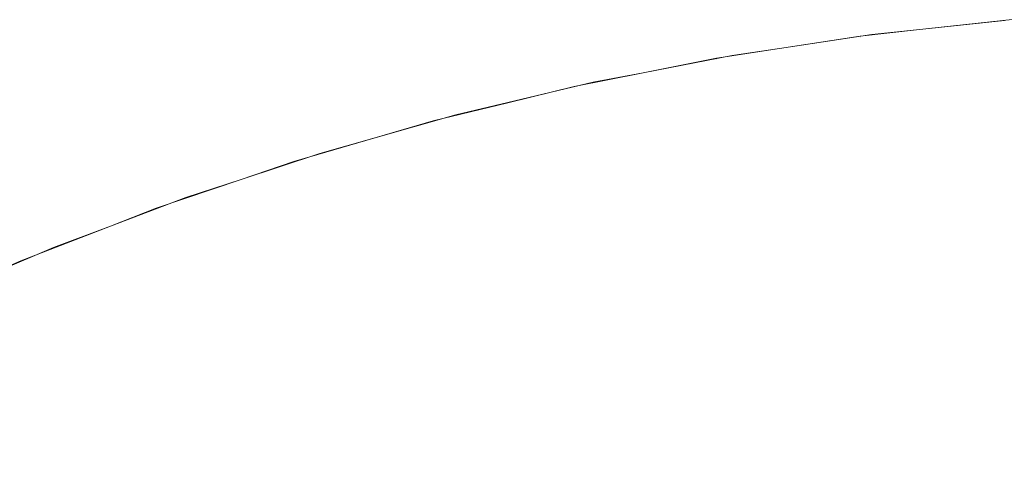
# Model space of a CAD drawing. Header units: centimetres. Extents: x -26 to 27.3, y -25.9 to -24.1.
# Tile 36 of 224: x -25.9558 to -25.9262, y -24.074 to -24.0602. Entities that reach past the tile are written whole.
import ezdxf

# ---------------------------------------------------------------- set-up
doc = ezdxf.new("R2010")
doc.units = ezdxf.units.CM
doc.header["$LTSCALE"] = 2.54
doc.layers.add('Lucido design-1', color=7, linetype='Continuous')

# ---------------------------------------------------------------- blocks, each defined once
blk = doc.blocks.new('Gruppo-7-1')
at = {"color": 7, "linetype": 'Continuous', "lineweight": 9}
for points, invisible_edges in [([(-25.930529, -24.06079, 1182.325802), (-25.926194, -24.060316, 1182.325802), (-25.926198, -24.060269, 1182.322727), (-25.928837, -24.060558, 1182.322727)], 11), ([(-25.930501, -24.061002, 1182.329948), (-25.926175, -24.060529, 1182.329948), (-25.926194, -24.060316, 1182.325802), (-25.930529, -24.06079, 1182.325802)], 15), ([(-25.928837, -24.060554, 1181.722727), (-25.925963, -24.060248, 1181.722727), (-25.925955, -24.060343, 1181.718367), (-25.930172, -24.060792, 1181.718367)], 14), ([(-25.930172, -24.060792, 1181.718367), (-25.925955, -24.060343, 1181.718367), (-25.925932, -24.060608, 1181.714235), (-25.930138, -24.061056, 1181.714235)], 15), ([(-25.925963, -24.060248, 1181.722727), (-25.928837, -24.060554, 1181.722727), (-25.928837, -24.060558, 1182.322727), (-25.926198, -24.060269, 1182.322727)], 10), ([(-25.934839, -24.061454, 1182.325802), (-25.930529, -24.06079, 1182.325802), (-25.930535, -24.060744, 1182.322727), (-25.932956, -24.061116, 1182.322727)], 11), ([(-25.932957, -24.061113, 1181.722727), (-25.930184, -24.060698, 1181.722727), (-25.930172, -24.060792, 1181.718367), (-25.934366, -24.06142, 1181.718367)], 14), ([(-25.930184, -24.060698, 1181.722727), (-25.932957, -24.061113, 1181.722727), (-25.932956, -24.061116, 1182.322727), (-25.930535, -24.060744, 1182.322727)], 10), ([(-25.930535, -24.060744, 1182.322727), (-25.928837, -24.060558, 1182.322727), (-25.928837, -24.060554, 1181.722727), (-25.930184, -24.060698, 1181.722727)], 10), ([(-25.928837, -24.060558, 1182.322727), (-25.930535, -24.060744, 1182.322727), (-25.930529, -24.06079, 1182.325802)], 10), ([(-25.93045, -24.061385, 1182.334084), (-25.926141, -24.060913, 1182.334084), (-25.926175, -24.060529, 1182.329948), (-25.930501, -24.061002, 1182.329948)], 15), ([(-25.930172, -24.060792, 1181.718367), (-25.930184, -24.060698, 1181.722727), (-25.928837, -24.060554, 1181.722727)], 9), ([(-25.930138, -24.061056, 1181.714235), (-25.925932, -24.060608, 1181.714235), (-25.925895, -24.061043, 1181.71012), (-25.930083, -24.061489, 1181.71012)], 15), ([(-25.934802, -24.061664, 1182.329948), (-25.930501, -24.061002, 1182.329948), (-25.930529, -24.06079, 1182.325802), (-25.934839, -24.061454, 1182.325802)], 15), ([(-25.934735, -24.062044, 1182.334084), (-25.93045, -24.061385, 1182.334084), (-25.930501, -24.061002, 1182.329948), (-25.934802, -24.061664, 1182.329948)], 15), ([(-25.934366, -24.06142, 1181.718367), (-25.930172, -24.060792, 1181.718367), (-25.930138, -24.061056, 1181.714235), (-25.934321, -24.061682, 1181.714235)], 15), ([(-25.934321, -24.061682, 1181.714235), (-25.930138, -24.061056, 1181.714235), (-25.930083, -24.061489, 1181.71012), (-25.934247, -24.062113, 1181.71012)], 15), ([(-25.930377, -24.061938, 1182.338205), (-25.926093, -24.061469, 1182.338205), (-25.926141, -24.060913, 1182.334084), (-25.93045, -24.061385, 1182.334084)], 15), ([(-25.930083, -24.061489, 1181.71012), (-25.925895, -24.061043, 1181.71012), (-25.925844, -24.061647, 1181.706031), (-25.930006, -24.06209, 1181.706031)], 15), ([(-25.937053, -24.061843, 1181.722727), (-25.934382, -24.061326, 1181.722727), (-25.934366, -24.06142, 1181.718367), (-25.93853, -24.062225, 1181.718367)], 14), ([(-25.934382, -24.061326, 1181.722727), (-25.937053, -24.061843, 1181.722727), (-25.937052, -24.061846, 1182.322727), (-25.934847, -24.061407, 1182.322727)], 10), ([(-25.934847, -24.061407, 1182.322727), (-25.932956, -24.061116, 1182.322727), (-25.932957, -24.061113, 1181.722727), (-25.934382, -24.061326, 1181.722727)], 10), ([(-25.932956, -24.061116, 1182.322727), (-25.934847, -24.061407, 1182.322727), (-25.934839, -24.061454, 1182.325802)], 10), ([(-25.934366, -24.06142, 1181.718367), (-25.934382, -24.061326, 1181.722727), (-25.932957, -24.061113, 1181.722727)], 9), ([(-25.939116, -24.062305, 1182.325802), (-25.934839, -24.061454, 1182.325802), (-25.934847, -24.061407, 1182.322727), (-25.937052, -24.061846, 1182.322727)], 11), ([(-25.93907, -24.062513, 1182.329948), (-25.934802, -24.061664, 1182.329948), (-25.934839, -24.061454, 1182.325802), (-25.939116, -24.062305, 1182.325802)], 15), ([(-25.93853, -24.062225, 1181.718367), (-25.934366, -24.06142, 1181.718367), (-25.934321, -24.061682, 1181.714235), (-25.938474, -24.062486, 1181.714235)], 15), ([(-25.934638, -24.062594, 1182.338205), (-25.930377, -24.061938, 1182.338205), (-25.93045, -24.061385, 1182.334084), (-25.934735, -24.062044, 1182.334084)], 15), ([(-25.934247, -24.062113, 1181.71012), (-25.930083, -24.061489, 1181.71012), (-25.930006, -24.06209, 1181.706031), (-25.934145, -24.06271, 1181.706031)], 15), ([(-25.930282, -24.062662, 1182.342302), (-25.926029, -24.062196, 1182.342302), (-25.926093, -24.061469, 1182.338205), (-25.930377, -24.061938, 1182.338205)], 15), ([(-25.930006, -24.06209, 1181.706031), (-25.925844, -24.061647, 1181.706031), (-25.925778, -24.062418, 1181.701974), (-25.929907, -24.062858, 1181.701974)], 15), ([(-25.939126, -24.062258, 1182.322727), (-25.937052, -24.061846, 1182.322727), (-25.937053, -24.061843, 1181.722727), (-25.93855, -24.062132, 1181.722727)], 10), ([(-25.937052, -24.061846, 1182.322727), (-25.939126, -24.062258, 1182.322727), (-25.939116, -24.062305, 1182.325802)], 10), ([(-25.938986, -24.06289, 1182.334084), (-25.934735, -24.062044, 1182.334084), (-25.934802, -24.061664, 1182.329948), (-25.93907, -24.062513, 1182.329948)], 15), ([(-25.93853, -24.062225, 1181.718367), (-25.93855, -24.062132, 1181.722727), (-25.937053, -24.061843, 1181.722727)], 9), ([(-25.938474, -24.062486, 1181.714235), (-25.934321, -24.061682, 1181.714235), (-25.934247, -24.062113, 1181.71012), (-25.938382, -24.062912, 1181.71012)], 15), ([(-25.934511, -24.063312, 1182.342302), (-25.930282, -24.062662, 1182.342302), (-25.930377, -24.061938, 1182.338205), (-25.934638, -24.062594, 1182.338205)], 15), ([(-25.941119, -24.062744, 1181.722727), (-25.93855, -24.062132, 1181.722727), (-25.93853, -24.062225, 1181.718367), (-25.942656, -24.063207, 1181.718367)], 14), ([(-25.942656, -24.063207, 1181.718367), (-25.93853, -24.062225, 1181.718367), (-25.938474, -24.062486, 1181.714235), (-25.942589, -24.063464, 1181.714235)], 15), ([(-25.93855, -24.062132, 1181.722727), (-25.941119, -24.062744, 1181.722727), (-25.941118, -24.062746, 1182.322727), (-25.939126, -24.062258, 1182.322727)], 10), ([(-25.938865, -24.063435, 1182.338205), (-25.934638, -24.062594, 1182.338205), (-25.934735, -24.062044, 1182.334084), (-25.938986, -24.06289, 1182.334084)], 15), ([(-25.938382, -24.062912, 1181.71012), (-25.934247, -24.062113, 1181.71012), (-25.934145, -24.06271, 1181.706031), (-25.938254, -24.063505, 1181.706031)], 15), ([(-25.934145, -24.06271, 1181.706031), (-25.930006, -24.06209, 1181.706031), (-25.929907, -24.062858, 1181.701974), (-25.934014, -24.063472, 1181.701974)], 15), ([(-25.930165, -24.063554, 1182.346369), (-25.925951, -24.063093, 1182.346369), (-25.926029, -24.062196, 1182.342302), (-25.930282, -24.062662, 1182.342302)], 15), ([(-25.941118, -24.062746, 1182.322727), (-25.943364, -24.063295, 1182.322727), (-25.943352, -24.063341, 1182.325802), (-25.939116, -24.062305, 1182.325802)], 14), ([(-25.943296, -24.063548, 1182.329948), (-25.93907, -24.062513, 1182.329948), (-25.939116, -24.062305, 1182.325802), (-25.943352, -24.063341, 1182.325802)], 15), ([(-25.943197, -24.06392, 1182.334084), (-25.938986, -24.06289, 1182.334084), (-25.93907, -24.062513, 1182.329948), (-25.943296, -24.063548, 1182.329948)], 15), ([(-25.942589, -24.063464, 1181.714235), (-25.938474, -24.062486, 1181.714235), (-25.938382, -24.062912, 1181.71012), (-25.942479, -24.063887, 1181.71012)], 15), ([(-25.939116, -24.062305, 1182.325802), (-25.939126, -24.062258, 1182.322727), (-25.941118, -24.062746, 1182.322727)], 9), ([(-25.929907, -24.062858, 1181.701974), (-25.925778, -24.062418, 1181.701974), (-25.925698, -24.063354, 1181.697955), (-25.929788, -24.063789, 1181.697955)], 15), ([(-25.943364, -24.063295, 1182.322727), (-25.941118, -24.062746, 1182.322727), (-25.941119, -24.062744, 1181.722727), (-25.94268, -24.063115, 1181.722727)], 10), ([(-25.942656, -24.063207, 1181.718367), (-25.94268, -24.063115, 1181.722727), (-25.941119, -24.062744, 1181.722727)], 9), ([(-25.938707, -24.064147, 1182.342302), (-25.934511, -24.063312, 1182.342302), (-25.934638, -24.062594, 1182.338205), (-25.938865, -24.063435, 1182.338205)], 15), ([(-25.938254, -24.063505, 1181.706031), (-25.934145, -24.06271, 1181.706031), (-25.934014, -24.063472, 1181.701974), (-25.938091, -24.064261, 1181.701974)], 15), ([(-25.934355, -24.064199, 1182.346369), (-25.930165, -24.063554, 1182.346369), (-25.930282, -24.062662, 1182.342302), (-25.934511, -24.063312, 1182.342302)], 15), ([(-25.945148, -24.063814, 1181.722727), (-25.94268, -24.063115, 1181.722727), (-25.942656, -24.063207, 1181.718367), (-25.946736, -24.064362, 1181.718367)], 14), ([(-25.94268, -24.063115, 1181.722727), (-25.945148, -24.063814, 1181.722727), (-25.945147, -24.063815, 1182.322727), (-25.943364, -24.063295, 1182.322727)], 10), ([(-25.943052, -24.064459, 1182.338205), (-25.938865, -24.063435, 1182.338205), (-25.938986, -24.06289, 1182.334084), (-25.943197, -24.06392, 1182.334084)], 15), ([(-25.942479, -24.063887, 1181.71012), (-25.938382, -24.062912, 1181.71012), (-25.938254, -24.063505, 1181.706031), (-25.942326, -24.064473, 1181.706031)], 15), ([(-25.934014, -24.063472, 1181.701974), (-25.929907, -24.062858, 1181.701974), (-25.929788, -24.063789, 1181.697955), (-25.933855, -24.064398, 1181.697955)], 15), ([(-25.930025, -24.064615, 1182.350399), (-25.925857, -24.064158, 1182.350399), (-25.925951, -24.063093, 1182.346369), (-25.930165, -24.063554, 1182.346369)], 15), ([(-25.945147, -24.063815, 1182.322727), (-25.947553, -24.064516, 1182.322727), (-25.947538, -24.064561, 1182.325802), (-25.943352, -24.063341, 1182.325802)], 14), ([(-25.947474, -24.064765, 1182.329948), (-25.943296, -24.063548, 1182.329948), (-25.943352, -24.063341, 1182.325802), (-25.947538, -24.064561, 1182.325802)], 15), ([(-25.946736, -24.064362, 1181.718367), (-25.942656, -24.063207, 1181.718367), (-25.942589, -24.063464, 1181.714235), (-25.946659, -24.064617, 1181.714235)], 15), ([(-25.943352, -24.063341, 1182.325802), (-25.943364, -24.063295, 1182.322727), (-25.945147, -24.063815, 1182.322727)], 9), ([(-25.938512, -24.065026, 1182.346369), (-25.934355, -24.064199, 1182.346369), (-25.934511, -24.063312, 1182.342302), (-25.938707, -24.064147, 1182.342302)], 15), ([(-25.929788, -24.063789, 1181.697955), (-25.925698, -24.063354, 1181.697955), (-25.925605, -24.064453, 1181.693983), (-25.929648, -24.064884, 1181.693983)], 15), ([(-25.947358, -24.065133, 1182.334084), (-25.943197, -24.06392, 1182.334084), (-25.943296, -24.063548, 1182.329948), (-25.947474, -24.064765, 1182.329948)], 15), ([(-25.946659, -24.064617, 1181.714235), (-25.942589, -24.063464, 1181.714235), (-25.942479, -24.063887, 1181.71012), (-25.946531, -24.065034, 1181.71012)], 15), ([(-25.942863, -24.065164, 1182.342302), (-25.938707, -24.064147, 1182.342302), (-25.938865, -24.063435, 1182.338205), (-25.943052, -24.064459, 1182.338205)], 15), ([(-25.942326, -24.064473, 1181.706031), (-25.938254, -24.063505, 1181.706031), (-25.938091, -24.064261, 1181.701974), (-25.942131, -24.065222, 1181.701974)], 15), ([(-25.938091, -24.064261, 1181.701974), (-25.934014, -24.063472, 1181.701974), (-25.933855, -24.064398, 1181.697955), (-25.937893, -24.065179, 1181.697955)], 15), ([(-25.934169, -24.065253, 1182.350399), (-25.930025, -24.064615, 1182.350399), (-25.930165, -24.063554, 1182.346369), (-25.934355, -24.064199, 1182.346369)], 15), ([(-25.947553, -24.064516, 1182.322727), (-25.945147, -24.063815, 1182.322727), (-25.945148, -24.063814, 1181.722727), (-25.946764, -24.064271, 1181.722727)], 10), ([(-25.94719, -24.065666, 1182.338205), (-25.943052, -24.064459, 1182.338205), (-25.943197, -24.06392, 1182.334084), (-25.947358, -24.065133, 1182.334084)], 15), ([(-25.946736, -24.064362, 1181.718367), (-25.946764, -24.064271, 1181.722727), (-25.945148, -24.063814, 1181.722727)], 9), ([(-25.946531, -24.065034, 1181.71012), (-25.942479, -24.063887, 1181.71012), (-25.942326, -24.064473, 1181.706031), (-25.946353, -24.065613, 1181.706031)], 15), ([(-25.933855, -24.064398, 1181.697955), (-25.929788, -24.063789, 1181.697955), (-25.929648, -24.064884, 1181.693983), (-25.933669, -24.065486, 1181.693983)], 15), ([(-25.949132, -24.065052, 1181.722727), (-25.946764, -24.064271, 1181.722727), (-25.946736, -24.064362, 1181.718367), (-25.950764, -24.06569, 1181.718367)], 14), ([(-25.946764, -24.064271, 1181.722727), (-25.949132, -24.065052, 1181.722727), (-25.949132, -24.065052, 1182.322727), (-25.947553, -24.064516, 1182.322727)], 10), ([(-25.94263, -24.066034, 1182.346369), (-25.938512, -24.065026, 1182.346369), (-25.938707, -24.064147, 1182.342302), (-25.942863, -24.065164, 1182.342302)], 15), ([(-25.942131, -24.065222, 1181.701974), (-25.938091, -24.064261, 1181.701974), (-25.937893, -24.065179, 1181.697955), (-25.941895, -24.066131, 1181.697955)], 15), ([(-25.938281, -24.066071, 1182.350399), (-25.934169, -24.065253, 1182.350399), (-25.934355, -24.064199, 1182.346369), (-25.938512, -24.065026, 1182.346369)], 15), ([(-25.929863, -24.065842, 1182.354384), (-25.925749, -24.065392, 1182.354384), (-25.925857, -24.064158, 1182.350399), (-25.930025, -24.064615, 1182.350399)], 15), ([(-25.949132, -24.065052, 1182.322727), (-25.951684, -24.065919, 1182.322727), (-25.951668, -24.065963, 1182.325802), (-25.947538, -24.064561, 1182.325802)], 14), ([(-25.951595, -24.066164, 1182.329948), (-25.947474, -24.064765, 1182.329948), (-25.947538, -24.064561, 1182.325802), (-25.951668, -24.065963, 1182.325802)], 15), ([(-25.950764, -24.06569, 1181.718367), (-25.946736, -24.064362, 1181.718367), (-25.946659, -24.064617, 1181.714235), (-25.950676, -24.065941, 1181.714235)], 15), ([(-25.947538, -24.064561, 1182.325802), (-25.947553, -24.064516, 1182.322727), (-25.949132, -24.065052, 1182.322727)], 9), ([(-25.946971, -24.066361, 1182.342302), (-25.942863, -24.065164, 1182.342302), (-25.943052, -24.064459, 1182.338205), (-25.94719, -24.065666, 1182.338205)], 15), ([(-25.946353, -24.065613, 1181.706031), (-25.942326, -24.064473, 1181.706031), (-25.942131, -24.065222, 1181.701974), (-25.946127, -24.066353, 1181.701974)], 15), ([(-25.937893, -24.065179, 1181.697955), (-25.933855, -24.064398, 1181.697955), (-25.933669, -24.065486, 1181.693983), (-25.937661, -24.066258, 1181.693983)], 15), ([(-25.933954, -24.066472, 1182.354384), (-25.929863, -24.065842, 1182.354384), (-25.930025, -24.064615, 1182.350399), (-25.934169, -24.065253, 1182.350399)], 15), ([(-25.929648, -24.064884, 1181.693983), (-25.925605, -24.064453, 1181.693983), (-25.925497, -24.065714, 1181.690062), (-25.929487, -24.066139, 1181.690062)], 15), ([(-25.951463, -24.066527, 1182.334084), (-25.947358, -24.065133, 1182.334084), (-25.947474, -24.064765, 1182.329948), (-25.951595, -24.066164, 1182.329948)], 15), ([(-25.950676, -24.065941, 1181.714235), (-25.946659, -24.064617, 1181.714235), (-25.946531, -24.065034, 1181.71012), (-25.95053, -24.066353, 1181.71012)], 15), ([(-25.933669, -24.065486, 1181.693983), (-25.929648, -24.064884, 1181.693983), (-25.929487, -24.066139, 1181.690062), (-25.933455, -24.066733, 1181.690062)], 15), ([(-25.951684, -24.065919, 1182.322727), (-25.949132, -24.065052, 1182.322727), (-25.949132, -24.065052, 1181.722727), (-25.950796, -24.0656, 1181.722727)], 10), ([(-25.951272, -24.067051, 1182.338205), (-25.94719, -24.065666, 1182.338205), (-25.947358, -24.065133, 1182.334084), (-25.951463, -24.066527, 1182.334084)], 15), ([(-25.950764, -24.06569, 1181.718367), (-25.950796, -24.0656, 1181.722727), (-25.949132, -24.065052, 1181.722727)], 9), ([(-25.95053, -24.066353, 1181.71012), (-25.946531, -24.065034, 1181.71012), (-25.946353, -24.065613, 1181.706031), (-25.950328, -24.066924, 1181.706031)], 15), ([(-25.9467, -24.06722, 1182.346369), (-25.94263, -24.066034, 1182.346369), (-25.942863, -24.065164, 1182.342302), (-25.946971, -24.066361, 1182.342302)], 15), ([(-25.942353, -24.067067, 1182.350399), (-25.938281, -24.066071, 1182.350399), (-25.938512, -24.065026, 1182.346369), (-25.94263, -24.066034, 1182.346369)], 15), ([(-25.941895, -24.066131, 1181.697955), (-25.937893, -24.065179, 1181.697955), (-25.937661, -24.066258, 1181.693983), (-25.941616, -24.067199, 1181.693983)], 15), ([(-25.946127, -24.066353, 1181.701974), (-25.942131, -24.065222, 1181.701974), (-25.941895, -24.066131, 1181.697955), (-25.945852, -24.067251, 1181.697955)], 15), ([(-25.938013, -24.067279, 1182.354384), (-25.933954, -24.066472, 1182.354384), (-25.934169, -24.065253, 1182.350399), (-25.938281, -24.066071, 1182.350399)], 15), ([(-25.937661, -24.066258, 1181.693983), (-25.933669, -24.065486, 1181.693983), (-25.933455, -24.066733, 1181.690062), (-25.937394, -24.067495, 1181.690062)], 15), ([(-25.92968, -24.067235, 1182.358317), (-25.925627, -24.066791, 1182.358317), (-25.925749, -24.065392, 1182.354384), (-25.929863, -24.065842, 1182.354384)], 15), ([(-25.953064, -24.066456, 1181.722727), (-25.950796, -24.0656, 1181.722727), (-25.950764, -24.06569, 1181.718367), (-25.954732, -24.067187, 1181.718367)], 14), ([(-25.954732, -24.067187, 1181.718367), (-25.950764, -24.06569, 1181.718367), (-25.950676, -24.065941, 1181.714235), (-25.954633, -24.067434, 1181.714235)], 15), ([(-25.950796, -24.0656, 1181.722727), (-25.953064, -24.066456, 1181.722727), (-25.953064, -24.066456, 1182.322727), (-25.951684, -24.065919, 1182.322727)], 10), ([(-25.951022, -24.067737, 1182.342302), (-25.946971, -24.066361, 1182.342302), (-25.94719, -24.065666, 1182.338205), (-25.951272, -24.067051, 1182.338205)], 15), ([(-25.950328, -24.066924, 1181.706031), (-25.946353, -24.065613, 1181.706031), (-25.946127, -24.066353, 1181.701974), (-25.950071, -24.067653, 1181.701974)], 15), ([(-25.929487, -24.066139, 1181.690062), (-25.925497, -24.065714, 1181.690062), (-25.925377, -24.067133, 1181.6862), (-25.929306, -24.067552, 1181.6862)], 15), ([(-25.953064, -24.066456, 1182.322727), (-25.95575, -24.0675, 1182.322727), (-25.955732, -24.067544, 1182.325802), (-25.951668, -24.065963, 1182.325802)], 14), ([(-25.955651, -24.067741, 1182.329948), (-25.951595, -24.066164, 1182.329948), (-25.951668, -24.065963, 1182.325802), (-25.955732, -24.067544, 1182.325802)], 15), ([(-25.954633, -24.067434, 1181.714235), (-25.950676, -24.065941, 1181.714235), (-25.95053, -24.066353, 1181.71012), (-25.95447, -24.067839, 1181.71012)], 15), ([(-25.951668, -24.065963, 1182.325802), (-25.951684, -24.065919, 1182.322727), (-25.953064, -24.066456, 1182.322727)], 9), ([(-25.946378, -24.06824, 1182.350399), (-25.942353, -24.067067, 1182.350399), (-25.94263, -24.066034, 1182.346369), (-25.9467, -24.06722, 1182.346369)], 15), ([(-25.942033, -24.068263, 1182.354384), (-25.938013, -24.067279, 1182.354384), (-25.938281, -24.066071, 1182.350399), (-25.942353, -24.067067, 1182.350399)], 15), ([(-25.93371, -24.067855, 1182.358317), (-25.92968, -24.067235, 1182.358317), (-25.929863, -24.065842, 1182.354384), (-25.933954, -24.066472, 1182.354384)], 15), ([(-25.955503, -24.068098, 1182.334084), (-25.951463, -24.066527, 1182.334084), (-25.951595, -24.066164, 1182.329948), (-25.955651, -24.067741, 1182.329948)], 15), ([(-25.95447, -24.067839, 1181.71012), (-25.95053, -24.066353, 1181.71012), (-25.950328, -24.066924, 1181.706031), (-25.954244, -24.068402, 1181.706031)], 15), ([(-25.950714, -24.068583, 1182.346369), (-25.9467, -24.06722, 1182.346369), (-25.946971, -24.066361, 1182.342302), (-25.951022, -24.067737, 1182.342302)], 15), ([(-25.950071, -24.067653, 1181.701974), (-25.946127, -24.066353, 1181.701974), (-25.945852, -24.067251, 1181.697955), (-25.949758, -24.068539, 1181.697955)], 15), ([(-25.945852, -24.067251, 1181.697955), (-25.941895, -24.066131, 1181.697955), (-25.941616, -24.067199, 1181.693983), (-25.945529, -24.068307, 1181.693983)], 15), ([(-25.941616, -24.067199, 1181.693983), (-25.937661, -24.066258, 1181.693983), (-25.937394, -24.067495, 1181.690062), (-25.941298, -24.068423, 1181.690062)], 15), ([(-25.933455, -24.066733, 1181.690062), (-25.929487, -24.066139, 1181.690062), (-25.929306, -24.067552, 1181.6862), (-25.933214, -24.068137, 1181.6862)], 15), ([(-25.954768, -24.067099, 1181.722727), (-25.95575, -24.0675, 1182.322727), (-25.953064, -24.066456, 1182.322727)], 9), ([(-25.955289, -24.068613, 1182.338205), (-25.951272, -24.067051, 1182.338205), (-25.951463, -24.066527, 1182.334084), (-25.955503, -24.068098, 1182.334084)], 15), ([(-25.953064, -24.066456, 1182.322727), (-25.953064, -24.066456, 1181.722727), (-25.954768, -24.067099, 1181.722727)], 9), ([(-25.954732, -24.067187, 1181.718367), (-25.954768, -24.067099, 1181.722727), (-25.953064, -24.066456, 1181.722727)], 9), ([(-25.937709, -24.068651, 1182.358317), (-25.93371, -24.067855, 1182.358317), (-25.933954, -24.066472, 1182.354384), (-25.938013, -24.067279, 1182.354384)], 15), ([(-25.954244, -24.068402, 1181.706031), (-25.950328, -24.066924, 1181.706031), (-25.950071, -24.067653, 1181.701974), (-25.953956, -24.069119, 1181.701974)], 15), ([(-25.937394, -24.067495, 1181.690062), (-25.933455, -24.066733, 1181.690062), (-25.933214, -24.068137, 1181.6862), (-25.937094, -24.068887, 1181.6862)], 15), ([(-25.929475, -24.068791, 1182.362192), (-25.92549, -24.068354, 1182.362192), (-25.925627, -24.066791, 1182.358317), (-25.92968, -24.067235, 1182.358317)], 15), ([(-25.956938, -24.068025, 1181.722727), (-25.954768, -24.067099, 1181.722727), (-25.954732, -24.067187, 1181.718367), (-25.958633, -24.068852, 1181.718367)], 14), ([(-25.958633, -24.068852, 1181.718367), (-25.954732, -24.067187, 1181.718367), (-25.954633, -24.067434, 1181.714235), (-25.958523, -24.069094, 1181.714235)], 15), ([(-25.954768, -24.067099, 1181.722727), (-25.956938, -24.068025, 1181.722727), (-25.956939, -24.068023, 1182.322727), (-25.95575, -24.0675, 1182.322727)], 10), ([(-25.95501, -24.069287, 1182.342302), (-25.951022, -24.067737, 1182.342302), (-25.951272, -24.067051, 1182.338205), (-25.955289, -24.068613, 1182.338205)], 15), ([(-25.950349, -24.069588, 1182.350399), (-25.946378, -24.06824, 1182.350399), (-25.9467, -24.06722, 1182.346369), (-25.950714, -24.068583, 1182.346369)], 15), ([(-25.949758, -24.068539, 1181.697955), (-25.945852, -24.067251, 1181.697955), (-25.945529, -24.068307, 1181.693983), (-25.94939, -24.069579, 1181.693983)], 15), ([(-25.946006, -24.069421, 1182.354384), (-25.942033, -24.068263, 1182.354384), (-25.942353, -24.067067, 1182.350399), (-25.946378, -24.06824, 1182.350399)], 15), ([(-25.945529, -24.068307, 1181.693983), (-25.941616, -24.067199, 1181.693983), (-25.941298, -24.068423, 1181.690062), (-25.945158, -24.069516, 1181.690062)], 15), ([(-25.941669, -24.06962, 1182.358317), (-25.937709, -24.068651, 1182.358317), (-25.938013, -24.067279, 1182.354384), (-25.942033, -24.068263, 1182.354384)], 15), ([(-25.933437, -24.069401, 1182.362192), (-25.929475, -24.068791, 1182.362192), (-25.92968, -24.067235, 1182.358317), (-25.93371, -24.067855, 1182.358317)], 15), ([(-25.929306, -24.067552, 1181.6862), (-25.925377, -24.067133, 1181.6862), (-25.925243, -24.068708, 1181.682403), (-25.929105, -24.06912, 1181.682403)], 15), ([(-25.956939, -24.068023, 1182.322727), (-25.959744, -24.069257, 1182.322727), (-25.959724, -24.0693, 1182.325802), (-25.955732, -24.067544, 1182.325802)], 14), ([(-25.959634, -24.069494, 1182.329948), (-25.955651, -24.067741, 1182.329948), (-25.955732, -24.067544, 1182.325802), (-25.959724, -24.0693, 1182.325802)], 15), ([(-25.958523, -24.069094, 1181.714235), (-25.954633, -24.067434, 1181.714235), (-25.95447, -24.067839, 1181.71012), (-25.958344, -24.069492, 1181.71012)], 15), ([(-25.955732, -24.067544, 1182.325802), (-25.95575, -24.0675, 1182.322727), (-25.956939, -24.068023, 1182.322727)], 9), ([(-25.941298, -24.068423, 1181.690062), (-25.937394, -24.067495, 1181.690062), (-25.937094, -24.068887, 1181.6862), (-25.940939, -24.069802, 1181.6862)], 15), ([(-25.933214, -24.068137, 1181.6862), (-25.929306, -24.067552, 1181.6862), (-25.929105, -24.06912, 1181.682403), (-25.932947, -24.069695, 1181.682403)], 15), ([(-25.95947, -24.069844, 1182.334084), (-25.955503, -24.068098, 1182.334084), (-25.955651, -24.067741, 1182.329948), (-25.959634, -24.069494, 1182.329948)], 15), ([(-25.958344, -24.069492, 1181.71012), (-25.95447, -24.067839, 1181.71012), (-25.954244, -24.068402, 1181.706031), (-25.958094, -24.070044, 1181.706031)], 15), ([(-25.954666, -24.070119, 1182.346369), (-25.950714, -24.068583, 1182.346369), (-25.951022, -24.067737, 1182.342302), (-25.95501, -24.069287, 1182.342302)], 15), ([(-25.953956, -24.069119, 1181.701974), (-25.950071, -24.067653, 1181.701974), (-25.949758, -24.068539, 1181.697955), (-25.953606, -24.069991, 1181.697955)], 15), ([(-25.937369, -24.070183, 1182.362192), (-25.933437, -24.069401, 1182.362192), (-25.93371, -24.067855, 1182.358317), (-25.937709, -24.068651, 1182.358317)], 15), ([(-25.959235, -24.070349, 1182.338205), (-25.955289, -24.068613, 1182.338205), (-25.955503, -24.068098, 1182.334084), (-25.95947, -24.069844, 1182.334084)], 15), ([(-25.937094, -24.068887, 1181.6862), (-25.933214, -24.068137, 1181.6862), (-25.932947, -24.069695, 1181.682403), (-25.936761, -24.070432, 1181.682403)], 15), ([(-25.958094, -24.070044, 1181.706031), (-25.954244, -24.068402, 1181.706031), (-25.953956, -24.069119, 1181.701974), (-25.957775, -24.070749, 1181.701974)], 15), ([(-25.949925, -24.070752, 1182.354384), (-25.946006, -24.069421, 1182.354384), (-25.946378, -24.06824, 1182.350399), (-25.950349, -24.069588, 1182.350399)], 15), ([(-25.94939, -24.069579, 1181.693983), (-25.945529, -24.068307, 1181.693983), (-25.945158, -24.069516, 1181.690062), (-25.948969, -24.070772, 1181.690062)], 15), ([(-25.945584, -24.070761, 1182.358317), (-25.941669, -24.06962, 1182.358317), (-25.942033, -24.068263, 1182.354384), (-25.946006, -24.069421, 1182.354384)], 15), ([(-25.945158, -24.069516, 1181.690062), (-25.941298, -24.068423, 1181.690062), (-25.940939, -24.069802, 1181.6862), (-25.944741, -24.070878, 1181.6862)], 15), ([(-25.929249, -24.070508, 1182.366002), (-25.925339, -24.070079, 1182.366002), (-25.92549, -24.068354, 1182.362192), (-25.929475, -24.068791, 1182.362192)], 15), ([(-25.958926, -24.071011, 1182.342302), (-25.95501, -24.069287, 1182.342302), (-25.955289, -24.068613, 1182.338205), (-25.959235, -24.070349, 1182.338205)], 15), ([(-25.954256, -24.071108, 1182.350399), (-25.950349, -24.069588, 1182.350399), (-25.950714, -24.068583, 1182.346369), (-25.954666, -24.070119, 1182.346369)], 15), ([(-25.953606, -24.069991, 1181.697955), (-25.949758, -24.068539, 1181.697955), (-25.94939, -24.069579, 1181.693983), (-25.953194, -24.071015, 1181.693983)], 15), ([(-25.941263, -24.071136, 1182.362192), (-25.937369, -24.070183, 1182.362192), (-25.937709, -24.068651, 1182.358317), (-25.941669, -24.06962, 1182.358317)], 15), ([(-25.929105, -24.06912, 1181.682403), (-25.925243, -24.068708, 1181.682403), (-25.925096, -24.070436, 1181.678678), (-25.928885, -24.070839, 1181.678678)], 15), ([(-25.940939, -24.069802, 1181.6862), (-25.937094, -24.068887, 1181.6862), (-25.936761, -24.070432, 1181.682403), (-25.94054, -24.071331, 1181.682403)], 15), ([(-25.933137, -24.071106, 1182.366002), (-25.929249, -24.070508, 1182.366002), (-25.929475, -24.068791, 1182.362192), (-25.933437, -24.069401, 1182.362192)], 15), ([(-25.958546, -24.071827, 1182.346369), (-25.954666, -24.070119, 1182.346369), (-25.95501, -24.069287, 1182.342302), (-25.958926, -24.071011, 1182.342302)], 15), ([(-25.957775, -24.070749, 1181.701974), (-25.953956, -24.069119, 1181.701974), (-25.953606, -24.069991, 1181.697955), (-25.957388, -24.071605, 1181.697955)], 15), ([(-25.932947, -24.069695, 1181.682403), (-25.929105, -24.06912, 1181.682403), (-25.928885, -24.070839, 1181.678678), (-25.932654, -24.071404, 1181.678678)], 15), ([(-25.953782, -24.072252, 1182.354384), (-25.949925, -24.070752, 1182.354384), (-25.950349, -24.069588, 1182.350399), (-25.954256, -24.071108, 1182.350399)], 15), ([(-25.953194, -24.071015, 1181.693983), (-25.94939, -24.069579, 1181.693983), (-25.948969, -24.070772, 1181.690062), (-25.952722, -24.072189, 1181.690062)], 15), ([(-25.949445, -24.072072, 1182.358317), (-25.945584, -24.070761, 1182.358317), (-25.946006, -24.069421, 1182.354384), (-25.949925, -24.070752, 1182.354384)], 15), ([(-25.948969, -24.070772, 1181.690062), (-25.945158, -24.069516, 1181.690062), (-25.944741, -24.070878, 1181.6862), (-25.948494, -24.072115, 1181.6862)], 15), ([(-25.945112, -24.072257, 1182.362192), (-25.941263, -24.071136, 1182.362192), (-25.941669, -24.06962, 1182.358317), (-25.945584, -24.070761, 1182.358317)], 15), ([(-25.936994, -24.071873, 1182.366002), (-25.933137, -24.071106, 1182.366002), (-25.933437, -24.069401, 1182.362192), (-25.937369, -24.070183, 1182.362192)], 15), ([(-25.944741, -24.070878, 1181.6862), (-25.940939, -24.069802, 1181.6862), (-25.94054, -24.071331, 1181.682403), (-25.944278, -24.07239, 1181.682403)], 15), ([(-25.936761, -24.070432, 1181.682403), (-25.932947, -24.069695, 1181.682403), (-25.932654, -24.071404, 1181.678678), (-25.936396, -24.072127, 1181.678678)], 15), ([(-25.958094, -24.072796, 1182.350399), (-25.954256, -24.071108, 1182.350399), (-25.954666, -24.070119, 1182.346369), (-25.958546, -24.071827, 1182.346369)], 15), ([(-25.957388, -24.071605, 1181.697955), (-25.953606, -24.069991, 1181.697955), (-25.953194, -24.071015, 1181.693983), (-25.956934, -24.072611, 1181.693983)], 15), ([(-25.940815, -24.072808, 1182.366002), (-25.936994, -24.071873, 1182.366002), (-25.937369, -24.070183, 1182.362192), (-25.941263, -24.071136, 1182.362192)], 15), ([(-25.929002, -24.072383, 1182.369739), (-25.925174, -24.071963, 1182.369739), (-25.925339, -24.070079, 1182.366002), (-25.929249, -24.070508, 1182.366002)], 15), ([(-25.94054, -24.071331, 1181.682403), (-25.936761, -24.070432, 1181.682403), (-25.936396, -24.072127, 1181.678678), (-25.940104, -24.073009, 1181.678678)], 15), ([(-25.932808, -24.072968, 1182.369739), (-25.929002, -24.072383, 1182.369739), (-25.929249, -24.070508, 1182.366002), (-25.933137, -24.071106, 1182.366002)], 15), ([(-25.928885, -24.070839, 1181.678678), (-25.925096, -24.070436, 1181.678678), (-25.924936, -24.072313, 1181.67503), (-25.928646, -24.072708, 1181.67503)], 15), ([(-25.953245, -24.073549, 1182.358317), (-25.949445, -24.072072, 1182.358317), (-25.949925, -24.070752, 1182.354384), (-25.953782, -24.072252, 1182.354384)], 15), ([(-25.952722, -24.072189, 1181.690062), (-25.948969, -24.070772, 1181.690062), (-25.948494, -24.072115, 1181.6862), (-25.952191, -24.073511, 1181.6862)], 15), ([(-25.948908, -24.073546, 1182.362192), (-25.945112, -24.072257, 1182.362192), (-25.945584, -24.070761, 1182.358317), (-25.949445, -24.072072, 1182.358317)], 15), ([(-25.95757, -24.073918, 1182.354384), (-25.953782, -24.072252, 1182.354384), (-25.954256, -24.071108, 1182.350399), (-25.958094, -24.072796, 1182.350399)], 15), ([(-25.956934, -24.072611, 1181.693983), (-25.953194, -24.071015, 1181.693983), (-25.952722, -24.072189, 1181.690062), (-25.956413, -24.073764, 1181.690062)], 15), ([(-25.948494, -24.072115, 1181.6862), (-25.944741, -24.070878, 1181.6862), (-25.944278, -24.07239, 1181.682403), (-25.947968, -24.073606, 1181.682403)], 15), ([(-25.936585, -24.07372, 1182.369739), (-25.932808, -24.072968, 1182.369739), (-25.933137, -24.071106, 1182.366002), (-25.936994, -24.071873, 1182.366002)], 15), ([(-25.932654, -24.071404, 1181.678678), (-25.928885, -24.070839, 1181.678678), (-25.928646, -24.072708, 1181.67503), (-25.932336, -24.07326, 1181.67503)], 15), ([(-25.944591, -24.073909, 1182.366002), (-25.940815, -24.072808, 1182.366002), (-25.941263, -24.071136, 1182.362192), (-25.945112, -24.072257, 1182.362192)], 15), ([(-25.944278, -24.07239, 1181.682403), (-25.94054, -24.071331, 1181.682403), (-25.940104, -24.073009, 1181.678678), (-25.94377, -24.074047, 1181.678678)], 15), ([(-25.936396, -24.072127, 1181.678678), (-25.932654, -24.071404, 1181.678678), (-25.932336, -24.07326, 1181.67503), (-25.935999, -24.073969, 1181.67503)], 15), ([(-25.940326, -24.074635, 1182.369739), (-25.936585, -24.07372, 1182.369739), (-25.936994, -24.071873, 1182.366002), (-25.940815, -24.072808, 1182.366002)], 15), ([(-25.928735, -24.074413, 1182.373397), (-25.924996, -24.074004, 1182.373397), (-25.925174, -24.071963, 1182.369739), (-25.929002, -24.072383, 1182.369739)], 15), ([(-25.956977, -24.075191, 1182.358317), (-25.953245, -24.073549, 1182.358317), (-25.953782, -24.072252, 1182.354384), (-25.95757, -24.073918, 1182.354384)], 15), ([(-25.956413, -24.073764, 1181.690062), (-25.952722, -24.072189, 1181.690062), (-25.952191, -24.073511, 1181.6862), (-25.955826, -24.075062, 1181.6862)], 15), ([(-25.952644, -24.074999, 1182.362192), (-25.948908, -24.073546, 1182.362192), (-25.949445, -24.072072, 1182.358317), (-25.953245, -24.073549, 1182.358317)], 15), ([(-25.952191, -24.073511, 1181.6862), (-25.948494, -24.072115, 1181.6862), (-25.947968, -24.073606, 1181.682403), (-25.951602, -24.074977, 1181.682403)], 15), ([(-25.948316, -24.075173, 1182.366002), (-25.944591, -24.073909, 1182.366002), (-25.945112, -24.072257, 1182.362192), (-25.948908, -24.073546, 1182.362192)], 15), ([(-25.940104, -24.073009, 1181.678678), (-25.936396, -24.072127, 1181.678678), (-25.935999, -24.073969, 1181.67503), (-25.939629, -24.074832, 1181.67503)], 15), ([(-25.947968, -24.073606, 1181.682403), (-25.944278, -24.07239, 1181.682403), (-25.94377, -24.074047, 1181.678678), (-25.94739, -24.07524, 1181.678678)], 15), ([(-25.932453, -24.074985, 1182.373397), (-25.928735, -24.074413, 1182.373397), (-25.929002, -24.072383, 1182.369739), (-25.932808, -24.072968, 1182.369739)], 15), ([(-25.928646, -24.072708, 1181.67503), (-25.924936, -24.072313, 1181.67503), (-25.924764, -24.074335, 1181.671466), (-25.928388, -24.074721, 1181.671466)], 15), ([(-25.944023, -24.075712, 1182.369739), (-25.940326, -24.074635, 1182.369739), (-25.940815, -24.072808, 1182.366002), (-25.944591, -24.073909, 1182.366002)], 15), ([(-25.932336, -24.07326, 1181.67503), (-25.928646, -24.072708, 1181.67503), (-25.928388, -24.074721, 1181.671466), (-25.931993, -24.075261, 1181.671466)], 15), ([(-25.94377, -24.074047, 1181.678678), (-25.940104, -24.073009, 1181.678678), (-25.939629, -24.074832, 1181.67503), (-25.943219, -24.075849, 1181.67503)], 15), ([(-25.936142, -24.075719, 1182.373397), (-25.932453, -24.074985, 1182.373397), (-25.932808, -24.072968, 1182.369739), (-25.936585, -24.07372, 1182.369739)], 15), ([(-25.935999, -24.073969, 1181.67503), (-25.932336, -24.07326, 1181.67503), (-25.931993, -24.075261, 1181.671466), (-25.935571, -24.075953, 1181.671466)], 15), ([(-25.956314, -24.076614, 1182.362192), (-25.952644, -24.074999, 1182.362192), (-25.953245, -24.073549, 1182.358317), (-25.956977, -24.075191, 1182.358317)], 15), ([(-25.955826, -24.075062, 1181.6862), (-25.952191, -24.073511, 1181.6862), (-25.951602, -24.074977, 1181.682403), (-25.955175, -24.076502, 1181.682403)], 15), ([(-25.951982, -24.076599, 1182.366002), (-25.948316, -24.075173, 1182.366002), (-25.948908, -24.073546, 1182.362192), (-25.952644, -24.074999, 1182.362192)], 15), ([(-25.951602, -24.074977, 1181.682403), (-25.947968, -24.073606, 1181.682403), (-25.94739, -24.07524, 1181.678678), (-25.950956, -24.076586, 1181.678678)], 15), ([(-25.939795, -24.076613, 1182.373397), (-25.936142, -24.075719, 1182.373397), (-25.936585, -24.07372, 1182.369739), (-25.940326, -24.074635, 1182.369739)], 15), ([(-25.947669, -24.07695, 1182.369739), (-25.944023, -24.075712, 1182.369739), (-25.944591, -24.073909, 1182.366002), (-25.948316, -24.075173, 1182.366002)], 15), ([(-25.939629, -24.074832, 1181.67503), (-25.935999, -24.073969, 1181.67503), (-25.935571, -24.075953, 1181.671466), (-25.939117, -24.076796, 1181.671466)], 15)]:
    blk.add_3dface(points, dxfattribs=dict(at, invisible_edges=invisible_edges))

msp = doc.modelspace()

# ---------------------------------------------------------------- block references
at = {"layer": 'Lucido design-1', "color": 7}
msp.add_blockref('Gruppo-7-1', (0, 0), dxfattribs=at)

doc.saveas('drawing.dxf')
